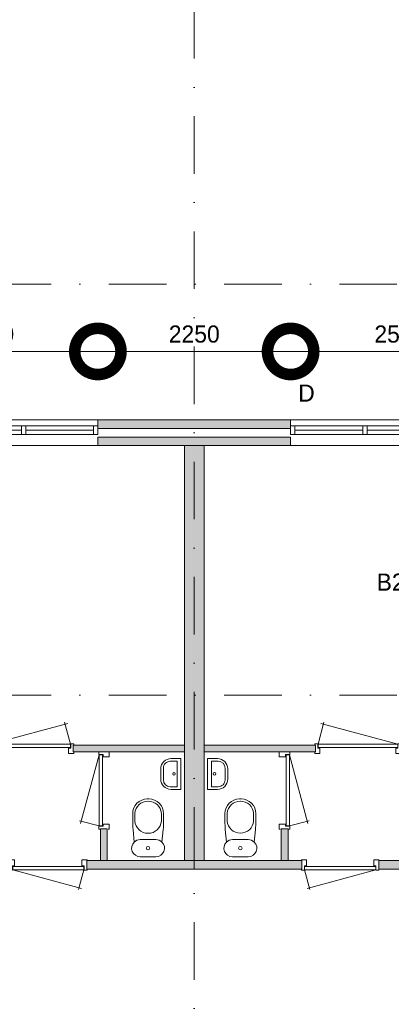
# Model space of a CAD drawing. Header units: millimetres. Extents: x -8493 to 75607, y -19302 to 56340.
# Tile 26 of 40: x 31013 to 35350, y 9078 to 20585. Entities that reach past the tile are written whole.
import ezdxf
from ezdxf.enums import TextEntityAlignment as Align

# ---------------------------------------------------------------- set-up
doc = ezdxf.new("R2010")
doc.units = ezdxf.units.MM
doc.header["$PDMODE"] = 3
doc.header["$PDSIZE"] = 1
doc.linetypes.add('DGN1', pattern=[504.6, 0, -504.6])
doc.linetypes.add('DGN4', pattern=[1345.6, 672.8, -336.4, 0, -336.4])
for name, color, linetype in [('16', 7, 'Continuous'), ('17', 7, 'Continuous'), ('30', 7, 'Continuous'), ('32', 7, 'Continuous'), ('33', 7, 'Continuous'), ('40', 7, 'Continuous'), ('48', 7, 'Continuous'), ('56', 7, 'Continuous'), ('58', 7, 'Continuous'), ('62', 7, 'Continuous')]:
    doc.layers.add(name, color=color, linetype=linetype)
doc.styles.add('dgn003', font='dgn003.shx')
doc.styles.get("Standard").update_dxf_attribs({"font": 'arial.ttf'})
doc.dimstyles.get("Standard").update_dxf_attribs({"dimtxt": 0.18, "dimasz": 0.18, "dimexe": 0.18, "dimexo": 0.0625, "dimgap": 0.09, "dimtad": 0, "dimtih": 1, "dimtoh": 1, "dimdec": 4, "dimzin": 0, "dimdsep": 46, "dimtxsty": 'Standard', "dimcen": 0.09, "dimadec": 0, "dimazin": 0, "dimtfac": 1, "dimtdec": 4, "dimtofl": 0, "dimtmove": 0, "dimatfit": 3, "dimfxl": 1, "dimtolj": 1, "dimtzin": 0, "dimarcsym": 0})

# ---------------------------------------------------------------- blocks, each defined once
blk = doc.blocks.new('930L098')
at = {"layer": '33', "color": 1, "linetype": 'Continuous', "lineweight": 0}
for p, q in [((-968, 98), (-899.56, 353.44)), ((-38, 98), (-936.31, 338.7))]:
    blk.add_line(p, q, dxfattribs=at)
at = {"layer": '33', "color": 92, "linetype": 'Continuous', "lineweight": 13, "true_color": 0x00e100, "flags": 128}
for points in [[(-1006, 90), (-1006, 101), (-971, 101), (-971, 51), (-946, 51), (-946, -11), (-1006, -11), (-1006, 0)], [(0, 90), (0, 101), (-35, 101), (-35, 51), (-60, 51), (-60, -11), (0, -11), (0, 0)]]:
    blk.add_lwpolyline(points, dxfattribs=at)
at = {"layer": '33', "color": 2, "linetype": 'Continuous', "lineweight": 13, "true_color": 0xf0f000, "flags": 128}
blk.add_lwpolyline([(-968, 98), (-38, 98), (-38, 58), (-968, 58), (-968, 98)], dxfattribs=at)
blk = doc.blocks.new('CLOS028')
at = {"layer": '40', "color": 7, "linetype": 'Continuous', "lineweight": 0}
for p, q in [((1, 670), (-1, 670)), ((-155, 528), (-155, 436)), ((155, 528), (155, 436)), ((92, 220), (-93, 220))]:
    blk.add_line(p, q, dxfattribs=at)
at = {"layer": '40', "color": 7, "linetype": 'Continuous', "lineweight": 0, "flags": 128}
for points in [[(176, 338), (162, 192), (162, 192, -0.674333), (92, 20), (92, 20), (-93, 20), (-93, 20, -0.674333), (-162, 192), (-162, 192), (-176, 338), (-176, 338, -0.023285), (-180, 431), (-180, 431), (-180, 525), (-180, 525, -0.414214), (-10, 695), (-10, 695), (10, 695), (10, 695, -0.414214), (180, 525), (180, 525), (180, 431), (180, 431, -0.023285), (176, 338)], [(-155, 528, -0.917521), (155, 528)], [(155, 437, -0.917514), (-155, 437)]]:
    blk.add_lwpolyline(points, format="xyb", dxfattribs=at)
at = {"layer": '40', "color": 7, "linetype": 'Continuous', "lineweight": 0}
blk.add_circle((0, 120), 20, dxfattribs=at)
for centre, start, end in [((-93, 120), 90, 134.0273), ((92, 120), 45.9727, 90)]:
    blk.add_arc(centre, 100, start, end, dxfattribs=at)
blk = doc.blocks.new('830R1025')
at = {"layer": '33', "color": 1, "linetype": 'Continuous', "lineweight": 0}
for p, q in [((108, 868), (322.82, 66.28)), ((108, 38), (336.87, 99.32))]:
    blk.add_line(p, q, dxfattribs=at)
at = {"layer": '33', "color": 92, "linetype": 'Continuous', "lineweight": 13, "true_color": 0x00e100, "flags": 128}
for points in [[(100, 906), (111, 906), (111, 871), (61, 871), (61, 846), (-11, 846), (-11, 906), (0, 906)], [(100, 0), (111, 0), (111, 35), (61, 35), (61, 60), (-11, 60), (-11, 0), (0, 0)]]:
    blk.add_lwpolyline(points, dxfattribs=at)
at = {"layer": '33', "color": 2, "linetype": 'Continuous', "lineweight": 13, "true_color": 0xf0f000, "flags": 128}
blk.add_lwpolyline([(108, 868), (108, 38), (68, 38), (68, 868), (108, 868)], dxfattribs=at)
blk = doc.blocks.new('FT018')
at = {"layer": '40', "color": 7, "linetype": 'Continuous', "lineweight": 0}
for p, q in [((20, -180), (20, 180)), ((65, -149), (65, 149)), ((65, 149), (144, 149)), ((135, -180), (20, -180))]:
    blk.add_line(p, q, dxfattribs=at)
at = {"layer": '40', "color": 7, "linetype": 'Continuous', "lineweight": 0, "flags": 128}
for points in [[(20, 180), (135, 180)], [(224, 69), (224, -69)], [(255, 60), (255, -60)], [(144, -149), (65, -149)]]:
    blk.add_lwpolyline(points, dxfattribs=at)
for points in [[(255, -60, -0.414214), (135, -180)], [(224, -69, -0.414214), (144, -149)]]:
    blk.add_lwpolyline(points, format="xyb", dxfattribs=at)
at = {"layer": '40', "color": 7, "linetype": 'Continuous', "lineweight": 0}
blk.add_circle((101, 1), 15.1, dxfattribs=at)
for centre, radius in [((135, 60), 120), ((144, 69), 80)]:
    blk.add_arc(centre, radius, 0, 90, dxfattribs=at)
blk = doc.blocks.new('830R1026')
at = {"layer": '33', "color": 1, "linetype": 'Continuous', "lineweight": 0}
for p, q in [((38, -108), (99.32, -336.87)), ((868, -108), (66.28, -322.82))]:
    blk.add_line(p, q, dxfattribs=at)
at = {"layer": '33', "color": 92, "linetype": 'Continuous', "lineweight": 13, "true_color": 0x00e100, "flags": 128}
for points in [[(0, -100), (0, -111), (35, -111), (35, -61), (60, -61), (60, 11), (0, 11), (0, 0)], [(906, -100), (906, -111), (871, -111), (871, -61), (846, -61), (846, 11), (906, 11), (906, 0)]]:
    blk.add_lwpolyline(points, dxfattribs=at)
at = {"layer": '33', "color": 2, "linetype": 'Continuous', "lineweight": 13, "true_color": 0xf0f000, "flags": 128}
blk.add_lwpolyline([(868, -108), (38, -108), (38, -68), (868, -68), (868, -108)], dxfattribs=at)
blk = doc.blocks.new('930L099')
at = {"layer": '33', "color": 1, "linetype": 'Continuous', "lineweight": 0}
for p, q in [((968, 98), (899.56, 353.44)), ((38, 98), (936.31, 338.7))]:
    blk.add_line(p, q, dxfattribs=at)
at = {"layer": '33', "color": 92, "linetype": 'Continuous', "lineweight": 13, "true_color": 0x00e100, "flags": 128}
for points in [[(0, 90), (0, 101), (35, 101), (35, 51), (60, 51), (60, -11), (0, -11), (0, 0)], [(1006, 90), (1006, 101), (971, 101), (971, 51), (946, 51), (946, -11), (1006, -11), (1006, 0)]]:
    blk.add_lwpolyline(points, dxfattribs=at)
at = {"layer": '33', "color": 2, "linetype": 'Continuous', "lineweight": 13, "true_color": 0xf0f000, "flags": 128}
blk.add_lwpolyline([(968, 98), (38, 98), (38, 58), (968, 58), (968, 98)], dxfattribs=at)
blk = doc.blocks.new('830R1027')
at = {"layer": '33', "color": 1, "linetype": 'Continuous', "lineweight": 0}
for p, q in [((-108, 868), (-322.82, 66.28)), ((-108, 38), (-336.87, 99.32))]:
    blk.add_line(p, q, dxfattribs=at)
at = {"layer": '33', "color": 92, "linetype": 'Continuous', "lineweight": 13, "true_color": 0x00e100, "flags": 128}
for points in [[(-100, 906), (-111, 906), (-111, 871), (-61, 871), (-61, 846), (11, 846), (11, 906), (0, 906)], [(-100, 0), (-111, 0), (-111, 35), (-61, 35), (-61, 60), (11, 60), (11, 0), (0, 0)]]:
    blk.add_lwpolyline(points, dxfattribs=at)
at = {"layer": '33', "color": 2, "linetype": 'Continuous', "lineweight": 13, "true_color": 0xf0f000, "flags": 128}
blk.add_lwpolyline([(-108, 868), (-108, 38), (-68, 38), (-68, 868), (-108, 868)], dxfattribs=at)
blk = doc.blocks.new('CLOS029')
at = {"layer": '40', "color": 7, "linetype": 'Continuous', "lineweight": 0}
for p, q in [((-1, 670), (1, 670)), ((-155, 528), (-155, 436)), ((155, 528), (155, 436)), ((-92, 220), (92, 220))]:
    blk.add_line(p, q, dxfattribs=at)
at = {"layer": '40', "color": 7, "linetype": 'Continuous', "lineweight": 0, "flags": 128}
for points in [[(-176, 338), (-162, 192), (-162, 192, 0.674333), (-92, 20), (-92, 20), (92, 20), (92, 20, 0.674333), (162, 192), (162, 192), (176, 338), (176, 338, 0.023285), (180, 431), (180, 431), (180, 525), (180, 525, 0.414214), (10, 695), (10, 695), (-10, 695), (-10, 695, 0.414214), (-180, 525), (-180, 525), (-180, 431), (-180, 431, 0.023285), (-176, 338)], [(-162, 192, -0.194504), (-92, 220)], [(92, 220, -0.194504), (162, 192)]]:
    blk.add_lwpolyline(points, format="xyb", dxfattribs=at)
at = {"layer": '40', "color": 7, "linetype": 'Continuous', "lineweight": 0}
blk.add_circle((0, 120), 20, dxfattribs=at)
for centre, start, end in [((0, 514), 4.9259, 175.0741), ((0, 450), 184.9263, 355.0736)]:
    blk.add_arc(centre, 156, start, end, dxfattribs=at)
blk = doc.blocks.new('FT019')
at = {"layer": '40', "color": 7, "linetype": 'Continuous', "lineweight": 0}
for p, q in [((-65, 149), (-144, 149)), ((-65, -149), (-65, 149)), ((-20, -180), (-20, 180)), ((-135, -180), (-20, -180))]:
    blk.add_line(p, q, dxfattribs=at)
at = {"layer": '40', "color": 7, "linetype": 'Continuous', "lineweight": 0, "flags": 128}
for points in [[(-255, 60, -0.414214), (-135, 180)], [(-224, 69, -0.414214), (-144, 149)]]:
    blk.add_lwpolyline(points, format="xyb", dxfattribs=at)
for points in [[(-20, 180), (-135, 180)], [(-255, 60), (-255, -60)], [(-224, 69), (-224, -69)], [(-144, -149), (-65, -149)]]:
    blk.add_lwpolyline(points, dxfattribs=at)
at = {"layer": '40', "color": 7, "linetype": 'Continuous', "lineweight": 0}
blk.add_circle((-101, 1), 15.1, dxfattribs=at)
for centre, radius in [((-135, -60), 120), ((-144, -69), 80)]:
    blk.add_arc(centre, radius, 180, 270, dxfattribs=at)
blk = doc.blocks.new('830R1028')
at = {"layer": '33', "color": 1, "linetype": 'Continuous', "lineweight": 0}
for p, q in [((-868, -108), (-66.28, -322.82)), ((-38, -108), (-99.32, -336.87))]:
    blk.add_line(p, q, dxfattribs=at)
at = {"layer": '33', "color": 92, "linetype": 'Continuous', "lineweight": 13, "true_color": 0x00e100, "flags": 128}
for points in [[(-906, -100), (-906, -111), (-871, -111), (-871, -61), (-846, -61), (-846, 11), (-906, 11), (-906, 0)], [(0, -100), (0, -111), (-35, -111), (-35, -61), (-60, -61), (-60, 11), (0, 11), (0, 0)]]:
    blk.add_lwpolyline(points, dxfattribs=at)
at = {"layer": '33', "color": 2, "linetype": 'Continuous', "lineweight": 13, "true_color": 0xf0f000, "flags": 128}
blk.add_lwpolyline([(-868, -108), (-38, -108), (-38, -68), (-868, -68), (-868, -108)], dxfattribs=at)
blk = doc.blocks.new('_DotSmall')
at = {"color": 0, "linetype": 'ByBlock', "const_width": 0.5}
blk.add_lwpolyline([(-0.0625, 0, 1), (0.0625, 0, 1)], format="xyb", close=True, dxfattribs=at)
blk = doc.blocks.new('*D3758')
at = {"layer": '58', "color": 3, "linetype": 'Continuous', "lineweight": 0, "transparency": 16777216}
blk.add_line((34175, 16708), (36725, 16708), dxfattribs=at)
at = {"layer": 'Defpoints', "color": 0, "linetype": 'Continuous', "transparency": 16777216}
for p in [(36725, 16708), (34175, 15908), (36725, 15908)]:
    blk.add_point(p, dxfattribs=at)
at = {"layer": '58', "color": 3, "linetype": 'Continuous', "lineweight": 0, "transparency": 16777216, "xscale": 1080, "yscale": 1080, "zscale": 1080, "rotation": 180}
blk.add_blockref('_DotSmall', (34175, 16708), dxfattribs=at)
at = {"layer": '58', "color": 3, "linetype": 'Continuous', "lineweight": 0, "transparency": 16777216, "xscale": 1080, "yscale": 1080, "zscale": 1080}
blk.add_blockref('_DotSmall', (36725, 16708), dxfattribs=at)
at = {"layer": '58', "color": 3, "linetype": 'Continuous', "lineweight": 0, "transparency": 16777216, "insert": (35450, 16910), "char_height": 200, "attachment_point": 5, "style": 'dgn003'}
blk.add_mtext('\\A1;2550', dxfattribs=at)
blk = doc.blocks.new('*D3759')
at = {"layer": '58', "color": 3, "linetype": 'Continuous', "lineweight": 0, "transparency": 16777216}
blk.add_line((31925, 16708), (34175, 16708), dxfattribs=at)
at = {"layer": 'Defpoints', "color": 0, "linetype": 'Continuous', "transparency": 16777216}
for p in [(34175, 16708), (31925, 15908), (34175, 15908)]:
    blk.add_point(p, dxfattribs=at)
at = {"layer": '58', "color": 3, "linetype": 'Continuous', "lineweight": 0, "transparency": 16777216, "xscale": 1080, "yscale": 1080, "zscale": 1080, "rotation": 180}
blk.add_blockref('_DotSmall', (31925, 16708), dxfattribs=at)
at = {"layer": '58', "color": 3, "linetype": 'Continuous', "lineweight": 0, "transparency": 16777216, "xscale": 1080, "yscale": 1080, "zscale": 1080}
blk.add_blockref('_DotSmall', (34175, 16708), dxfattribs=at)
at = {"layer": '58', "color": 3, "linetype": 'Continuous', "lineweight": 0, "transparency": 16777216, "insert": (33050, 16910), "char_height": 200, "attachment_point": 5, "style": 'dgn003'}
blk.add_mtext('\\A1;2250', dxfattribs=at)
blk = doc.blocks.new('*D3760')
at = {"layer": '58', "color": 3, "linetype": 'Continuous', "lineweight": 0, "transparency": 16777216}
blk.add_line((31925, 16708), (29375, 16708), dxfattribs=at)
at = {"layer": 'Defpoints', "color": 0, "linetype": 'Continuous', "transparency": 16777216}
for p in [(29375, 16708), (29375, 15908), (31925, 15908)]:
    blk.add_point(p, dxfattribs=at)
at = {"layer": '58', "color": 3, "linetype": 'Continuous', "lineweight": 0, "transparency": 16777216, "xscale": 1080, "yscale": 1080, "zscale": 1080, "rotation": 180}
blk.add_blockref('_DotSmall', (29375, 16708), dxfattribs=at)
at = {"layer": '58', "color": 3, "linetype": 'Continuous', "lineweight": 0, "transparency": 16777216, "xscale": 1080, "yscale": 1080, "zscale": 1080}
blk.add_blockref('_DotSmall', (31925, 16708), dxfattribs=at)
at = {"layer": '58', "color": 3, "linetype": 'Continuous', "lineweight": 0, "transparency": 16777216, "insert": (30650, 16910), "char_height": 200, "attachment_point": 5, "style": 'dgn003'}
blk.add_mtext('\\A1;2550', dxfattribs=at)

msp = doc.modelspace()

# ---------------------------------------------------------------- hatches: boundary and pattern name
at = {"layer": '16'}
msp.add_hatch(color=7, dxfattribs=at).paths.add_polyline_path([(31924.76, 15807.77), (34174.76, 15807.77), (34174.76, 15907.77), (31924.76, 15907.77)])
at = {"layer": '62'}
for color, points in [(9, [(31924.76, 15607.77), (34174.76, 15607.77), (34174.76, 15707.77), (31924.76, 15707.77)]), (9, [(33164.76, 10757.77), (32934.76, 10757.77), (32934.76, 15607.77), (33164.76, 15607.77)]), (9, [(31634.76, 12027.77), (32934.76, 12027.77), (32934.76, 12107.77), (31634.76, 12107.77)]), (9, [(34464.76, 12027.77), (33164.76, 12027.77), (33164.76, 12107.77), (34464.76, 12107.77)]), (9, [(31954.76, 11127.77), (32034.76, 11127.77), (32034.76, 10757.77), (31954.76, 10757.77)]), (9, [(34144.76, 11127.77), (34064.76, 11127.77), (34064.76, 10757.77), (34144.76, 10757.77)]), (7, [(31794.76, 10757.77), (33049.76, 10757.77), (33049.76, 10657.77), (31794.76, 10657.77)]), (7, [(34304.76, 10757.77), (33049.76, 10757.77), (33049.76, 10657.77), (34304.76, 10657.77)]), (7, [(35614.76, 10757.77), (35204.76, 10757.77), (35204.76, 10657.77), (35614.76, 10657.77)])]:
    msp.add_hatch(color=color, dxfattribs=at).paths.add_polyline_path(points)

# ---------------------------------------------------------------- linework, layer by layer
at = {"layer": '16', "color": 92, "linetype": 'Continuous', "lineweight": 0, "true_color": 0x00e100, "flags": 128}
for points in [[(31924.76, 15807.77), (34174.76, 15807.77), (34174.76, 15907.77), (31924.76, 15907.77), (31924.76, 15807.77)], [(31924.76, 15607.77), (34174.76, 15607.77), (34174.76, 15707.77), (31924.76, 15707.77), (31924.76, 15607.77)], [(32934.76, 12027.77), (31634.76, 12027.77), (31634.76, 12107.77), (32934.76, 12107.77), (32934.76, 12027.77)], [(33164.76, 12027.77), (34464.76, 12027.77), (34464.76, 12107.77), (33164.76, 12107.77), (33164.76, 12027.77)], [(31954.76, 10757.77), (32034.76, 10757.77), (32034.76, 11127.77), (31954.76, 11127.77), (31954.76, 10757.77)], [(34144.76, 10757.77), (34064.76, 10757.77), (34064.76, 11127.77), (34144.76, 11127.77), (34144.76, 10757.77)], [(31794.76, 10657.77), (33049.76, 10657.77), (33049.76, 10757.77), (31794.76, 10757.77), (31794.76, 10657.77)], [(34304.76, 10657.77), (33049.76, 10657.77), (33049.76, 10757.77), (34304.76, 10757.77), (34304.76, 10657.77)], [(35614.76, 10657.77), (35204.76, 10657.77), (35204.76, 10757.77), (35614.76, 10757.77), (35614.76, 10657.77)]]:
    msp.add_lwpolyline(points, dxfattribs=at)
at = {"layer": '16', "color": 7, "linetype": 'Continuous', "lineweight": 0, "flags": 128}
msp.add_lwpolyline([(31924.76, 15807.77), (34174.76, 15807.77), (34174.76, 15907.77), (31924.76, 15907.77), (31924.76, 15807.77)], dxfattribs=at)
at = {"layer": '17', "color": 92, "linetype": 'Continuous', "lineweight": 0, "true_color": 0x00e100, "flags": 128}
msp.add_lwpolyline([(32934.76, 10757.77), (33164.76, 10757.77), (33164.76, 15607.77), (32934.76, 15607.77), (32934.76, 10757.77)], dxfattribs=at)
at = {"layer": '30', "color": 3, "linetype": 'Continuous', "lineweight": 0}
for p, q in [((29374.76, 15907.77), (31924.76, 15907.77)), ((36724.76, 15907.77), (34174.76, 15907.77)), ((29374.76, 15607.77), (31924.76, 15607.77)), ((36724.76, 15607.77), (34174.76, 15607.77))]:
    msp.add_line(p, q, dxfattribs=at)
at = {"layer": '32', "color": 3, "linetype": 'Continuous', "lineweight": 0}
for p, q in [((29424.76, 15837.77), (31924.76, 15837.77)), ((30266.43, 15787.77), (31033.1, 15787.77)), ((31083.1, 15787.77), (31874.76, 15787.77)), ((36674.76, 15837.77), (34174.76, 15837.77)), ((35016.42, 15787.77), (34224.76, 15787.77)), ((35833.09, 15787.77), (35066.42, 15787.77)), ((31874.76, 15737.77), (29424.76, 15737.77)), ((34224.76, 15737.77), (36674.76, 15737.77))]:
    msp.add_line(p, q, dxfattribs=at)
at = {"layer": '32', "color": 3, "linetype": 'Continuous', "lineweight": 0, "flags": 128}
for points in [[(31033.1, 15837.77), (31083.1, 15837.77), (31083.1, 15737.77), (31033.1, 15737.77), (31033.1, 15837.77)], [(31874.76, 15837.77), (31924.76, 15837.77), (31924.76, 15737.77), (31874.76, 15737.77), (31874.76, 15837.77)], [(34224.76, 15837.77), (34174.76, 15837.77), (34174.76, 15737.77), (34224.76, 15737.77), (34224.76, 15837.77)], [(35066.42, 15837.77), (35016.42, 15837.77), (35016.42, 15737.77), (35066.42, 15737.77), (35066.42, 15837.77)]]:
    msp.add_lwpolyline(points, dxfattribs=at)
at = {"layer": '56', "color": 3, "linetype": 'DGN4', "lineweight": 0}
for p, q in [((33049.76, 50407.77), (33049.76, 1494.98)), ((51564.76, 17492.77), (-3435.24, 17492.77)), ((51564.76, 12692.77), (-3435.24, 12692.77))]:
    msp.add_line(p, q, dxfattribs=at)
at = {"layer": '58', "color": 3, "linetype": 'DGN1', "lineweight": 0}
for p, q in [((31924.76, 15907.77), (31924.76, 16707.77)), ((34174.76, 15907.77), (34174.76, 16707.77))]:
    msp.add_line(p, q, dxfattribs=at)
at = {"layer": '62', "color": 9, "linetype": 'Continuous', "lineweight": 0, "flags": 128}
for points in [[(31924.76, 15607.77), (34174.76, 15607.77), (34174.76, 15707.77), (31924.76, 15707.77), (31924.76, 15607.77)], [(33164.76, 10757.77), (32934.76, 10757.77), (32934.76, 15607.77), (33164.76, 15607.77), (33164.76, 10757.77)], [(31634.76, 12027.77), (32934.76, 12027.77), (32934.76, 12107.77), (31634.76, 12107.77), (31634.76, 12027.77)], [(34464.76, 12027.77), (33164.76, 12027.77), (33164.76, 12107.77), (34464.76, 12107.77), (34464.76, 12027.77)], [(31954.76, 11127.77), (32034.76, 11127.77), (32034.76, 10757.77), (31954.76, 10757.77), (31954.76, 11127.77)], [(34144.76, 11127.77), (34064.76, 11127.77), (34064.76, 10757.77), (34144.76, 10757.77), (34144.76, 11127.77)]]:
    msp.add_lwpolyline(points, dxfattribs=at)
at = {"layer": '62', "color": 7, "linetype": 'Continuous', "lineweight": 0, "flags": 128}
for points in [[(31794.76, 10757.77), (33049.76, 10757.77), (33049.76, 10657.77), (31794.76, 10657.77), (31794.76, 10757.77)], [(34304.76, 10757.77), (33049.76, 10757.77), (33049.76, 10657.77), (34304.76, 10657.77), (34304.76, 10757.77)], [(35614.76, 10757.77), (35204.76, 10757.77), (35204.76, 10657.77), (35614.76, 10657.77), (35614.76, 10757.77)]]:
    msp.add_lwpolyline(points, dxfattribs=at)

# ---------------------------------------------------------------- block references
at = {"color": 7, "linetype": 'Continuous', "lineweight": 0}
for name, p in [('930L099', (30636.53, 12021.8)), ('930L098', (35462.99, 12021.8)), ('830R1027', (32046.36, 11124.68)), ('830R1025', (34053.16, 11124.68)), ('FT019', (32914.33, 11769.81)), ('FT018', (33185.19, 11769.81)), ('CLOS029', (32511.25, 10782.67)), ('CLOS028', (33588.27, 10782.67)), ('830R1028', (31799.47, 10755.87)), ('830R1026', (34300.05, 10755.87))]:
    msp.add_blockref(name, p, dxfattribs=at)

# ---------------------------------------------------------------- texts
at = {"layer": '48', "color": 7, "linetype": 'Continuous', "lineweight": 0, "style": 'dgn003'}
for s, p in [('D', (34359.77, 16221.07)), ('B218', (35491.1, 14011.98))]:
    msp.add_text(s, height=200, dxfattribs=at).set_placement(p, align=Align.MIDDLE_CENTER)

# ---------------------------------------------------------------- dimensions: what is measured, and where the dimension line sits
at = {"layer": '58', "color": 3, "linetype": 'Continuous', "lineweight": 0}
for base, p1, p2, picture, middle in [((29374.76, 16707.77), (31924.76, 15907.77), (29374.76, 15907.77), '*D3760', (30649.76, 16909.88)), ((34174.76, 16707.77), (31924.76, 15907.77), (34174.76, 15907.77), '*D3759', (33049.76, 16909.88)), ((36724.76, 16707.77), (34174.76, 15907.77), (36724.76, 15907.77), '*D3758', (35449.76, 16909.88))]:
    dim = msp.add_linear_dim(base=base, p1=p1, p2=p2, dimstyle='Standard', override={"dimscale": 1, "dimtxt": 200, "dimasz": 1080, "dimexe": 0, "dimexo": 0, "dimgap": 100, "dimtad": 1, "dimjust": 0, "dimtih": 0, "dimtoh": 0, "dimdec": 0, "dimlfac": 1, "dimzin": 11, "dimdsep": 46, "dimlunit": 2, "dimpost": '<>', "dimtxsty": 'dgn003', "dimblk1": 'DotSmall', "dimblk2": 'DotSmall', "dimsah": 1, "dimcen": 0, "dimse1": 1, "dimse2": 1, "dimclrd": 3, "dimclre": 3, "dimclrt": 3, "dimtol": 0, "dimtix": 1, "dimtofl": 1, "dimatfit": 3, "dimfrac": 1, "dimtolj": 1, "dimlwd": 0, "dimlwe": 0}, dxfattribs=at)
    dim.commit()
    dim.dimension.update_dxf_attribs({"geometry": picture, "text_midpoint": middle})

doc.saveas('drawing.dxf')
